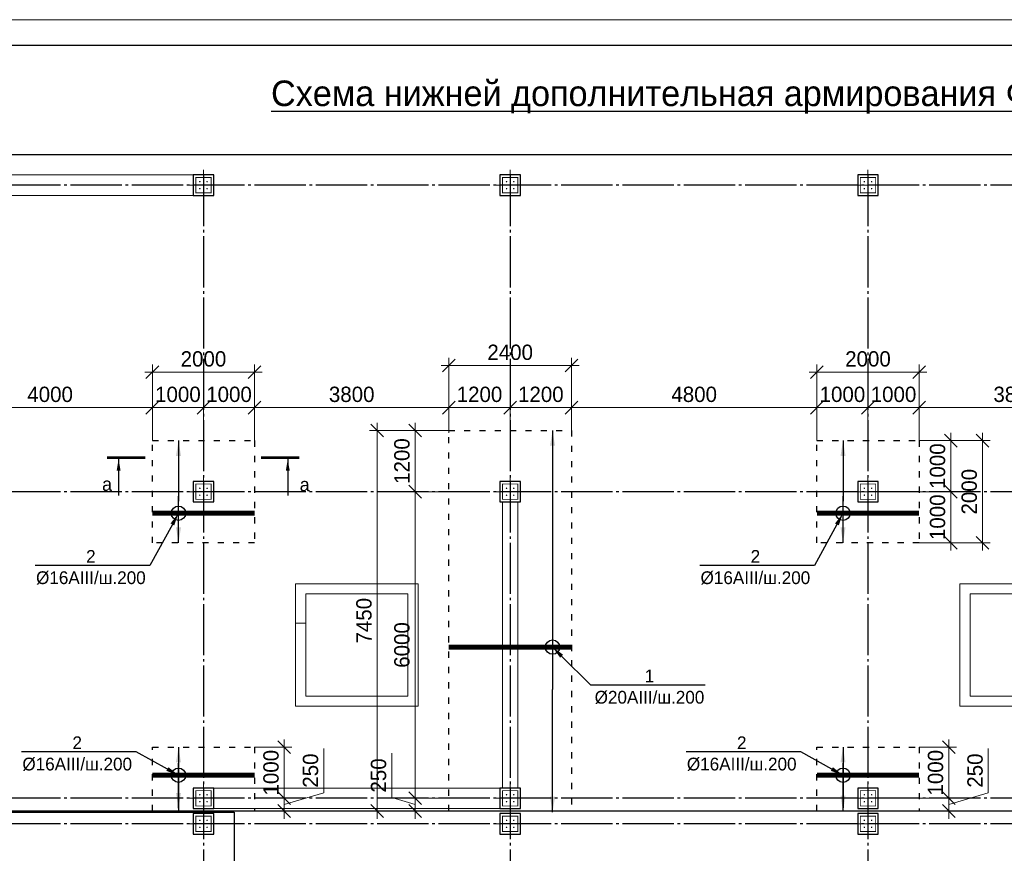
# Model space of a CAD drawing. Header units: millimetres. Extents: x -33345 to 4712671, y -3392 to 121473.
# Tile 62 of 256: x 464547 to 483809, y 70184 to 86501. Entities that reach past the tile are written whole.
import ezdxf
from ezdxf import colors
from ezdxf.entities.mleader import LeaderData, LeaderLine
from ezdxf.math import Vec2, Vec3

# ---------------------------------------------------------------- set-up
doc = ezdxf.new("R2010")
doc.units = ezdxf.units.MM
for name, pattern in [('ACAD_ISO03W100', [30, 12, -18]), ('CENTER2', [28.575, 19.05, -3.175, 3.175, -3.175]), ('ГОСТ 2.303 5', [24, 20, -1.5, 1, -1.5])]:
    doc.linetypes.add(name, pattern=pattern)
for name, color, linetype in [('00-Axes', 1, 'CENTER2'), ('_линия', 7, 'Continuous'), ('A _razmer rtt', 164, 'Continuous')]:
    doc.layers.add(name, color=color, linetype=linetype)
for name, color, linetype, lineweight in [('A _Devor rtt', 176, 'Continuous', 30), ('doors', 250, 'Continuous', 5), ('Lina', 7, 'Continuous', 20)]:
    doc.layers.add(name, color=color, linetype=linetype, lineweight=lineweight)
doc.styles.add('GOST-2.304_Type-B_italic', font='GOST Common Italic.ttf')
doc.styles.add('RUS text aehalf', font='aehalf.shx', dxfattribs={"width": 0.7, "oblique": 15})
doc.styles.add('X-U-RW-01$0$StyleROMANS', font='GOTHIC.TTF')
doc.dimstyles.new('A', dxfattribs={"dimtxt": 300, "dimasz": 150, "dimexe": 100, "dimexo": 100, "dimgap": 50, "dimtad": 1, "dimdec": 0, "dimzin": 9, "dimtxsty": 'GOST-2.304_Type-B_italic', "dimblk": 'ARCHTICK', "dimcen": 0, "dimdle": 100, "dimclrd": 256, "dimclre": 256, "dimclrt": 256, "dimadec": 0, "dimazin": 2, "dimtm": 1e-09, "dimtfac": 1, "dimtdec": 0, "dimtmove": 1, "dimatfit": 3, "dimfxl": 1, "dimtolj": 1, "dimlwd": -1, "dimlwe": -1, "dimarcsym": 1})
doc.dimstyles.new('RUS м100', dxfattribs={"dimscale": 0, "dimtxt": 250, "dimasz": 100, "dimexe": 100, "dimexo": 0, "dimgap": 70, "dimtad": 1, "dimdec": 0, "dimdsep": 46, "dimtxsty": 'RUS text aehalf', "dimblk": 'OBLIQUE', "dimcen": 0.09, "dimdle": 100, "dimclrd": 256, "dimclre": 256, "dimclrt": 256, "dimadec": 1, "dimazin": 2, "dimtfac": 1, "dimtdec": 0, "dimtofl": 0, "dimtmove": 0, "dimatfit": 3, "dimldrblk": 'OBLIQUE', "dimfxl": 300, "dimtolj": 1, "dimtzin": 0, "dimlwd": -1, "dimlwe": -1, "dimarcsym": 0})

# ---------------------------------------------------------------- blocks, each defined once
blk = doc.blocks.new('awe4tD')
at = {"layer": 'Lina', "ltscale": 10}
blk.add_lwpolyline([(-44239015, 22734378), (-44314815, 22734378), (-44314815, 22776378), (-44239015, 22776378)], close=True, dxfattribs=at)
at = {"layer": 'Lina', "lineweight": 30, "ltscale": 10}
blk.add_lwpolyline([(-44239515, 22734878), (-44312815, 22734878), (-44312815, 22775878), (-44239515, 22775878)], close=True, dxfattribs=at)
blk = doc.blocks.new('gfffggfsre')
at = {"layer": '00-Axes', "color": 251, "linetype": 'ГОСТ 2.303 5', "ltscale": 50, "true_color": 0x636466}
for points in [[(727, 16269.4), (727, -5825.8)], [(6727, 16269.4), (6727, -5825.8)], [(13727, 16269.4), (13727, -5825.8)], [(13727, 16269.4), (13727, -5825.8)], [(42327, 16069.4), (-21034.5, 16069.4)], [(42327, 10069.4), (-21034.5, 10069.4)], [(42327, 4069.4), (-21034.5, 4069.4)], [(42327, 3569.4), (-20533.9, 3569.4), (-20643.6, 3457.5), (-21034.5, 3457.5)]]:
    blk.add_lwpolyline(points, dxfattribs=at)
blk = doc.blocks.new('column')
at = {"lineweight": 0}
for points in [[(-68, 56, -1), (-68, 86, -1)], [(68, 56, 1), (68, 86, 1)], [(-68, -56, 1), (-68, -86, 1)], [(68, -56, -1), (68, -86, -1)]]:
    blk.add_hatch(color=0, dxfattribs=at).paths.add_polyline_path(points)
at = {"color": 0, "lineweight": 0}
for p, q in [((0, 300), (0, -300)), ((300, 0), (-300, 0))]:
    blk.add_line(p, q, dxfattribs=at)
at = {"lineweight": 30}
blk.add_lwpolyline([(-200, 200), (200, 200), (200, -200), (-200, -200)], close=True, dxfattribs=at)
at = {"color": 0, "lineweight": 0, "const_width": 15}
blk.add_lwpolyline([(150, -150), (150, 150), (-150, 150), (-150, -150)], close=True, dxfattribs=at)
blk = doc.blocks.new('_ArchTick')
at = {"color": 0, "linetype": 'ByBlock', "const_width": 0.15}
blk.add_lwpolyline([(-0.5, -0.5), (0.5, 0.5)], dxfattribs=at)
blk = doc.blocks.new('_Oblique')
at = {"color": 0, "linetype": 'ByBlock', "lineweight": -2}
blk.add_line((-0.5, -0.5), (0.5, 0.5), dxfattribs=at)
blk = doc.blocks.new('*D3158')
at = {"layer": 'Defpoints', "color": 0, "ltscale": 100, "transparency": 16777216}
for p in [(467142, 78908), (463142, 78262), (467142, 78262)]:
    blk.add_point(p, dxfattribs=at)
at = {"layer": 'doors', "ltscale": 100, "transparency": 16777216}
for p, q in [((463142, 78262), (463142, 79058)), ((467142, 78262), (467142, 79058)), ((462992, 78908), (467292, 78908))]:
    blk.add_line(p, q, dxfattribs=at)
at = {"layer": 'doors', "ltscale": 100, "transparency": 16777216, "xscale": 250, "yscale": 250, "zscale": 250, "rotation": 180}
blk.add_blockref('_Oblique', (463142, 78908), dxfattribs=at)
at = {"layer": 'doors', "ltscale": 100, "transparency": 16777216, "xscale": 250, "yscale": 250, "zscale": 250}
blk.add_blockref('_Oblique', (467142, 78908), dxfattribs=at)
at = {"layer": 'doors', "lineweight": 13, "ltscale": 100, "transparency": 16777216, "insert": (465142, 79166), "char_height": 300, "attachment_point": 5, "style": 'X-U-RW-01$0$StyleROMANS'}
blk.add_mtext('\\A1;4000', dxfattribs=at)
blk = doc.blocks.new('*D3159')
at = {"layer": 'Defpoints', "color": 0, "ltscale": 100, "transparency": 16777216}
for p in [(468142, 78908), (467142, 78262), (468142, 78262)]:
    blk.add_point(p, dxfattribs=at)
at = {"layer": 'doors', "ltscale": 100, "transparency": 16777216}
for p, q in [((467142, 78262), (467142, 79058)), ((468142, 78262), (468142, 79058)), ((466992, 78908), (468292, 78908))]:
    blk.add_line(p, q, dxfattribs=at)
at = {"layer": 'doors', "ltscale": 100, "transparency": 16777216, "xscale": 250, "yscale": 250, "zscale": 250, "rotation": 180}
blk.add_blockref('_Oblique', (467142, 78908), dxfattribs=at)
at = {"layer": 'doors', "ltscale": 100, "transparency": 16777216, "xscale": 250, "yscale": 250, "zscale": 250}
blk.add_blockref('_Oblique', (468142, 78908), dxfattribs=at)
at = {"layer": 'doors', "lineweight": 13, "ltscale": 100, "transparency": 16777216, "insert": (467642, 79166), "char_height": 300, "attachment_point": 5, "style": 'X-U-RW-01$0$StyleROMANS'}
blk.add_mtext('\\A1;1000', dxfattribs=at)
blk = doc.blocks.new('*D3160')
at = {"layer": 'Defpoints', "color": 0, "ltscale": 100, "transparency": 16777216}
for p in [(469142, 78908), (468142, 78262), (469142, 78262)]:
    blk.add_point(p, dxfattribs=at)
at = {"layer": 'doors', "ltscale": 100, "transparency": 16777216}
for p, q in [((468142, 78262), (468142, 79058)), ((469142, 78262), (469142, 79058)), ((467992, 78908), (469292, 78908))]:
    blk.add_line(p, q, dxfattribs=at)
at = {"layer": 'doors', "ltscale": 100, "transparency": 16777216, "xscale": 250, "yscale": 250, "zscale": 250, "rotation": 180}
blk.add_blockref('_Oblique', (468142, 78908), dxfattribs=at)
at = {"layer": 'doors', "ltscale": 100, "transparency": 16777216, "xscale": 250, "yscale": 250, "zscale": 250}
blk.add_blockref('_Oblique', (469142, 78908), dxfattribs=at)
at = {"layer": 'doors', "lineweight": 13, "ltscale": 100, "transparency": 16777216, "insert": (468642, 79166), "char_height": 300, "attachment_point": 5, "style": 'X-U-RW-01$0$StyleROMANS'}
blk.add_mtext('\\A1;1000', dxfattribs=at)
blk = doc.blocks.new('*D3161')
at = {"layer": 'Defpoints', "color": 0, "ltscale": 100, "transparency": 16777216}
for p in [(472942, 78908), (472942, 78417), (469142, 78262)]:
    blk.add_point(p, dxfattribs=at)
at = {"layer": 'doors', "ltscale": 100, "transparency": 16777216}
for p, q in [((469142, 78262), (469142, 79058)), ((472942, 78417), (472942, 79058)), ((468992, 78908), (473092, 78908))]:
    blk.add_line(p, q, dxfattribs=at)
at = {"layer": 'doors', "ltscale": 100, "transparency": 16777216, "xscale": 250, "yscale": 250, "zscale": 250, "rotation": 180}
blk.add_blockref('_Oblique', (469142, 78908), dxfattribs=at)
at = {"layer": 'doors', "ltscale": 100, "transparency": 16777216, "xscale": 250, "yscale": 250, "zscale": 250}
blk.add_blockref('_Oblique', (472942, 78908), dxfattribs=at)
at = {"layer": 'doors', "lineweight": 13, "ltscale": 100, "transparency": 16777216, "insert": (471042, 79166), "char_height": 300, "attachment_point": 5, "style": 'X-U-RW-01$0$StyleROMANS'}
blk.add_mtext('\\A1;3800', dxfattribs=at)
blk = doc.blocks.new('*D3162')
at = {"layer": 'Defpoints', "color": 0, "ltscale": 100, "transparency": 16777216}
for p in [(474142, 78908), (472942, 78417), (474142, 78417)]:
    blk.add_point(p, dxfattribs=at)
at = {"layer": 'doors', "ltscale": 100, "transparency": 16777216}
for p, q in [((472942, 78417), (472942, 79058)), ((474142, 78417), (474142, 79058)), ((472792, 78908), (474292, 78908))]:
    blk.add_line(p, q, dxfattribs=at)
at = {"layer": 'doors', "ltscale": 100, "transparency": 16777216, "xscale": 250, "yscale": 250, "zscale": 250, "rotation": 180}
blk.add_blockref('_Oblique', (472942, 78908), dxfattribs=at)
at = {"layer": 'doors', "ltscale": 100, "transparency": 16777216, "xscale": 250, "yscale": 250, "zscale": 250}
blk.add_blockref('_Oblique', (474142, 78908), dxfattribs=at)
at = {"layer": 'doors', "lineweight": 13, "ltscale": 100, "transparency": 16777216, "insert": (473542, 79166), "char_height": 300, "attachment_point": 5, "style": 'X-U-RW-01$0$StyleROMANS'}
blk.add_mtext('\\A1;1200', dxfattribs=at)
blk = doc.blocks.new('*D3163')
at = {"layer": 'Defpoints', "color": 0, "ltscale": 100, "transparency": 16777216}
for p in [(475342, 78908), (474142, 78417), (475342, 78462)]:
    blk.add_point(p, dxfattribs=at)
at = {"layer": 'doors', "ltscale": 100, "transparency": 16777216}
for p, q in [((474142, 78417), (474142, 79058)), ((475342, 78462), (475342, 79058)), ((473992, 78908), (475492, 78908))]:
    blk.add_line(p, q, dxfattribs=at)
at = {"layer": 'doors', "ltscale": 100, "transparency": 16777216, "xscale": 250, "yscale": 250, "zscale": 250, "rotation": 180}
blk.add_blockref('_Oblique', (474142, 78908), dxfattribs=at)
at = {"layer": 'doors', "ltscale": 100, "transparency": 16777216, "xscale": 250, "yscale": 250, "zscale": 250}
blk.add_blockref('_Oblique', (475342, 78908), dxfattribs=at)
at = {"layer": 'doors', "lineweight": 13, "ltscale": 100, "transparency": 16777216, "insert": (474742, 79166), "char_height": 300, "attachment_point": 5, "style": 'X-U-RW-01$0$StyleROMANS'}
blk.add_mtext('\\A1;1200', dxfattribs=at)
blk = doc.blocks.new('*D3164')
at = {"layer": 'Defpoints', "color": 0, "ltscale": 100, "transparency": 16777216}
for p in [(480142, 78908), (475342, 78462), (480142, 78262)]:
    blk.add_point(p, dxfattribs=at)
at = {"layer": 'doors', "ltscale": 100, "transparency": 16777216}
for p, q in [((475342, 78462), (475342, 79058)), ((480142, 78262), (480142, 79058)), ((475192, 78908), (480292, 78908))]:
    blk.add_line(p, q, dxfattribs=at)
at = {"layer": 'doors', "ltscale": 100, "transparency": 16777216, "xscale": 250, "yscale": 250, "zscale": 250, "rotation": 180}
blk.add_blockref('_Oblique', (475342, 78908), dxfattribs=at)
at = {"layer": 'doors', "ltscale": 100, "transparency": 16777216, "xscale": 250, "yscale": 250, "zscale": 250}
blk.add_blockref('_Oblique', (480142, 78908), dxfattribs=at)
at = {"layer": 'doors', "lineweight": 13, "ltscale": 100, "transparency": 16777216, "insert": (477742, 79166), "char_height": 300, "attachment_point": 5, "style": 'X-U-RW-01$0$StyleROMANS'}
blk.add_mtext('\\A1;4800', dxfattribs=at)
blk = doc.blocks.new('*D3165')
at = {"layer": 'Defpoints', "color": 0, "ltscale": 100, "transparency": 16777216}
for p in [(481142, 78908), (480142, 78262), (481142, 78262)]:
    blk.add_point(p, dxfattribs=at)
at = {"layer": 'doors', "ltscale": 100, "transparency": 16777216}
for p, q in [((480142, 78262), (480142, 79058)), ((481142, 78262), (481142, 79058)), ((479992, 78908), (481292, 78908))]:
    blk.add_line(p, q, dxfattribs=at)
at = {"layer": 'doors', "ltscale": 100, "transparency": 16777216, "xscale": 250, "yscale": 250, "zscale": 250, "rotation": 180}
blk.add_blockref('_Oblique', (480142, 78908), dxfattribs=at)
at = {"layer": 'doors', "ltscale": 100, "transparency": 16777216, "xscale": 250, "yscale": 250, "zscale": 250}
blk.add_blockref('_Oblique', (481142, 78908), dxfattribs=at)
at = {"layer": 'doors', "lineweight": 13, "ltscale": 100, "transparency": 16777216, "insert": (480642, 79166), "char_height": 300, "attachment_point": 5, "style": 'X-U-RW-01$0$StyleROMANS'}
blk.add_mtext('\\A1;1000', dxfattribs=at)
blk = doc.blocks.new('*D3166')
at = {"layer": 'Defpoints', "color": 0, "ltscale": 100, "transparency": 16777216}
for p in [(482142, 78908), (481142, 78262), (482142, 78262)]:
    blk.add_point(p, dxfattribs=at)
at = {"layer": 'doors', "ltscale": 100, "transparency": 16777216}
for p, q in [((481142, 78262), (481142, 79058)), ((482142, 78262), (482142, 79058)), ((480992, 78908), (482292, 78908))]:
    blk.add_line(p, q, dxfattribs=at)
at = {"layer": 'doors', "ltscale": 100, "transparency": 16777216, "xscale": 250, "yscale": 250, "zscale": 250, "rotation": 180}
blk.add_blockref('_Oblique', (481142, 78908), dxfattribs=at)
at = {"layer": 'doors', "ltscale": 100, "transparency": 16777216, "xscale": 250, "yscale": 250, "zscale": 250}
blk.add_blockref('_Oblique', (482142, 78908), dxfattribs=at)
at = {"layer": 'doors', "lineweight": 13, "ltscale": 100, "transparency": 16777216, "insert": (481642, 79166), "char_height": 300, "attachment_point": 5, "style": 'X-U-RW-01$0$StyleROMANS'}
blk.add_mtext('\\A1;1000', dxfattribs=at)
blk = doc.blocks.new('*D3167')
at = {"layer": 'Defpoints', "color": 0, "ltscale": 100, "transparency": 16777216}
for p in [(485942, 78908), (485942, 78417), (482142, 78262)]:
    blk.add_point(p, dxfattribs=at)
at = {"layer": 'doors', "ltscale": 100, "transparency": 16777216}
for p, q in [((482142, 78262), (482142, 79058)), ((485942, 78417), (485942, 79058)), ((481992, 78908), (486092, 78908))]:
    blk.add_line(p, q, dxfattribs=at)
at = {"layer": 'doors', "ltscale": 100, "transparency": 16777216, "xscale": 250, "yscale": 250, "zscale": 250, "rotation": 180}
blk.add_blockref('_Oblique', (482142, 78908), dxfattribs=at)
at = {"layer": 'doors', "ltscale": 100, "transparency": 16777216, "xscale": 250, "yscale": 250, "zscale": 250}
blk.add_blockref('_Oblique', (485942, 78908), dxfattribs=at)
at = {"layer": 'doors', "lineweight": 13, "ltscale": 100, "transparency": 16777216, "insert": (484042, 79166), "char_height": 300, "attachment_point": 5, "style": 'X-U-RW-01$0$StyleROMANS'}
blk.add_mtext('\\A1;3800', dxfattribs=at)
blk = doc.blocks.new('*D1905')
at = {"layer": 'Defpoints', "color": 0, "ltscale": 100, "transparency": 16777216}
for p in [(469142, 72262), (469142, 71262), (469722, 71262)]:
    blk.add_point(p, dxfattribs=at)
at = {"layer": 'doors', "ltscale": 100, "transparency": 16777216}
for p, q in [((469142, 72262), (469872, 72262)), ((469722, 72412), (469722, 71112)), ((469142, 71262), (469872, 71262))]:
    blk.add_line(p, q, dxfattribs=at)
at = {"layer": 'doors', "ltscale": 100, "transparency": 16777216, "xscale": 250, "yscale": 250, "zscale": 250}
for p, rotation in [((469722, 72262), 90), ((469722, 71262), 270)]:
    blk.add_blockref('_Oblique', p, dxfattribs=dict(at, rotation=rotation))
at = {"layer": 'doors', "lineweight": 13, "ltscale": 100, "transparency": 16777216, "insert": (469465, 71762), "char_height": 300, "attachment_point": 5, "rotation": 90, "style": 'X-U-RW-01$0$StyleROMANS'}
blk.add_mtext('\\A1;1000', dxfattribs=at)
blk = doc.blocks.new('*D1906')
at = {"layer": 'Defpoints', "color": 0, "ltscale": 100, "transparency": 16777216}
for p in [(469142, 71262), (469142, 71012), (469722, 71012)]:
    blk.add_point(p, dxfattribs=at)
at = {"layer": 'doors', "ltscale": 100, "transparency": 16777216}
for p, q in [((470495, 71369), (470495, 72237)), ((469722, 71412), (469722, 70862)), ((469722, 71137), (470495, 71369)), ((469142, 71262), (469872, 71262)), ((469142, 71012), (469872, 71012))]:
    blk.add_line(p, q, dxfattribs=at)
at = {"layer": 'doors', "ltscale": 100, "transparency": 16777216, "xscale": 250, "yscale": 250, "zscale": 250}
for p, rotation in [((469722, 71262), 90), ((469722, 71012), 270)]:
    blk.add_blockref('_Oblique', p, dxfattribs=dict(at, rotation=rotation))
at = {"layer": 'doors', "lineweight": 13, "ltscale": 100, "transparency": 16777216, "insert": (470238, 71803), "char_height": 300, "attachment_point": 5, "rotation": 90, "style": 'X-U-RW-01$0$StyleROMANS'}
blk.add_mtext('\\A1;250', dxfattribs=at)
blk = doc.blocks.new('*D1907')
at = {"layer": 'Defpoints', "color": 0, "ltscale": 100, "transparency": 16777216}
for p in [(482142, 72262), (482142, 71262), (482722, 71262)]:
    blk.add_point(p, dxfattribs=at)
at = {"layer": 'doors', "ltscale": 100, "transparency": 16777216}
for p, q in [((482142, 72262), (482872, 72262)), ((482722, 72412), (482722, 71112)), ((482142, 71262), (482872, 71262))]:
    blk.add_line(p, q, dxfattribs=at)
at = {"layer": 'doors', "ltscale": 100, "transparency": 16777216, "xscale": 250, "yscale": 250, "zscale": 250}
for p, rotation in [((482722, 72262), 90), ((482722, 71262), 270)]:
    blk.add_blockref('_Oblique', p, dxfattribs=dict(at, rotation=rotation))
at = {"layer": 'doors', "lineweight": 13, "ltscale": 100, "transparency": 16777216, "insert": (482465, 71762), "char_height": 300, "attachment_point": 5, "rotation": 90, "style": 'X-U-RW-01$0$StyleROMANS'}
blk.add_mtext('\\A1;1000', dxfattribs=at)
blk = doc.blocks.new('*D1908')
at = {"layer": 'Defpoints', "color": 0, "ltscale": 100, "transparency": 16777216}
for p in [(482142, 71262), (482142, 71012), (482722, 71012)]:
    blk.add_point(p, dxfattribs=at)
at = {"layer": 'doors', "ltscale": 100, "transparency": 16777216}
for p, q in [((483495, 71369), (483495, 72237)), ((482722, 71412), (482722, 70862)), ((482722, 71137), (483495, 71369)), ((482142, 71262), (482872, 71262)), ((482142, 71012), (482872, 71012))]:
    blk.add_line(p, q, dxfattribs=at)
at = {"layer": 'doors', "ltscale": 100, "transparency": 16777216, "xscale": 250, "yscale": 250, "zscale": 250}
for p, rotation in [((482722, 71262), 90), ((482722, 71012), 270)]:
    blk.add_blockref('_Oblique', p, dxfattribs=dict(at, rotation=rotation))
at = {"layer": 'doors', "lineweight": 13, "ltscale": 100, "transparency": 16777216, "insert": (483238, 71803), "char_height": 300, "attachment_point": 5, "rotation": 90, "style": 'X-U-RW-01$0$StyleROMANS'}
blk.add_mtext('\\A1;250', dxfattribs=at)
blk = doc.blocks.new('*D1913')
at = {"layer": 'Defpoints', "color": 0, "ltscale": 100, "transparency": 16777216}
for p in [(482142, 78262), (482142, 77262), (482761, 77262)]:
    blk.add_point(p, dxfattribs=at)
at = {"layer": 'doors', "ltscale": 100, "transparency": 16777216}
for p, q in [((482761, 78412), (482761, 77112)), ((482142, 78262), (482911, 78262)), ((482142, 77262), (482911, 77262))]:
    blk.add_line(p, q, dxfattribs=at)
at = {"layer": 'doors', "ltscale": 100, "transparency": 16777216, "xscale": 250, "yscale": 250, "zscale": 250}
for p, rotation in [((482761, 78262), 90), ((482761, 77262), 270)]:
    blk.add_blockref('_Oblique', p, dxfattribs=dict(at, rotation=rotation))
at = {"layer": 'doors', "lineweight": 13, "ltscale": 100, "transparency": 16777216, "insert": (482504, 77762), "char_height": 300, "attachment_point": 5, "rotation": 90, "style": 'X-U-RW-01$0$StyleROMANS'}
blk.add_mtext('\\A1;1000', dxfattribs=at)
blk = doc.blocks.new('*D1914')
at = {"layer": 'Defpoints', "color": 0, "ltscale": 100, "transparency": 16777216}
for p in [(482142, 77262), (482142, 76262), (482761, 76262)]:
    blk.add_point(p, dxfattribs=at)
at = {"layer": 'doors', "ltscale": 100, "transparency": 16777216}
for p, q in [((482142, 77262), (482911, 77262)), ((482761, 77412), (482761, 76112)), ((482142, 76262), (482911, 76262))]:
    blk.add_line(p, q, dxfattribs=at)
at = {"layer": 'doors', "ltscale": 100, "transparency": 16777216, "xscale": 250, "yscale": 250, "zscale": 250}
for p, rotation in [((482761, 77262), 90), ((482761, 76262), 270)]:
    blk.add_blockref('_Oblique', p, dxfattribs=dict(at, rotation=rotation))
at = {"layer": 'doors', "lineweight": 13, "ltscale": 100, "transparency": 16777216, "insert": (482504, 76762), "char_height": 300, "attachment_point": 5, "rotation": 90, "style": 'X-U-RW-01$0$StyleROMANS'}
blk.add_mtext('\\A1;1000', dxfattribs=at)
blk = doc.blocks.new('*D1915')
at = {"layer": 'Defpoints', "color": 0, "ltscale": 100, "transparency": 16777216}
for p in [(482142, 78262), (482142, 76262), (483382, 76262)]:
    blk.add_point(p, dxfattribs=at)
at = {"layer": 'doors', "ltscale": 100, "transparency": 16777216}
for p, q in [((483382, 78412), (483382, 76112)), ((482142, 78262), (483532, 78262)), ((482142, 76262), (483532, 76262))]:
    blk.add_line(p, q, dxfattribs=at)
at = {"layer": 'doors', "ltscale": 100, "transparency": 16777216, "xscale": 250, "yscale": 250, "zscale": 250}
for p, rotation in [((483382, 78262), 90), ((483382, 76262), 270)]:
    blk.add_blockref('_Oblique', p, dxfattribs=dict(at, rotation=rotation))
at = {"layer": 'doors', "lineweight": 13, "ltscale": 100, "transparency": 16777216, "insert": (483124, 77262), "char_height": 300, "attachment_point": 5, "rotation": 90, "style": 'X-U-RW-01$0$StyleROMANS'}
blk.add_mtext('\\A1;2000', dxfattribs=at)
blk = doc.blocks.new('*D1923')
at = {"layer": 'Defpoints', "color": 0, "ltscale": 100, "transparency": 16777216}
for p in [(472942, 78462), (472283, 77262), (472942, 77262)]:
    blk.add_point(p, dxfattribs=at)
at = {"layer": 'doors', "ltscale": 100, "transparency": 16777216}
for p, q in [((472283, 78612), (472283, 77112)), ((472942, 78462), (472133, 78462)), ((472942, 77262), (472133, 77262))]:
    blk.add_line(p, q, dxfattribs=at)
at = {"layer": 'doors', "ltscale": 100, "transparency": 16777216, "xscale": 250, "yscale": 250, "zscale": 250}
for p, rotation in [((472283, 78462), 90), ((472283, 77262), 270)]:
    blk.add_blockref('_Oblique', p, dxfattribs=dict(at, rotation=rotation))
at = {"layer": 'doors', "lineweight": 13, "ltscale": 100, "transparency": 16777216, "insert": (472026, 77862), "char_height": 300, "attachment_point": 5, "rotation": 90, "style": 'X-U-RW-01$0$StyleROMANS'}
blk.add_mtext('\\A1;1200', dxfattribs=at)
blk = doc.blocks.new('*D1924')
at = {"layer": 'Defpoints', "color": 0, "ltscale": 100, "transparency": 16777216}
for p in [(472942, 77262), (472283, 71262), (472942, 71262)]:
    blk.add_point(p, dxfattribs=at)
at = {"layer": 'doors', "ltscale": 100, "transparency": 16777216}
for p, q in [((472942, 77262), (472133, 77262)), ((472283, 77412), (472283, 71112)), ((472942, 71262), (472133, 71262))]:
    blk.add_line(p, q, dxfattribs=at)
at = {"layer": 'doors', "ltscale": 100, "transparency": 16777216, "xscale": 250, "yscale": 250, "zscale": 250}
for p, rotation in [((472283, 77262), 90), ((472283, 71262), 270)]:
    blk.add_blockref('_Oblique', p, dxfattribs=dict(at, rotation=rotation))
at = {"layer": 'doors', "lineweight": 13, "ltscale": 100, "transparency": 16777216, "insert": (472026, 74262), "char_height": 300, "attachment_point": 5, "rotation": 90, "style": 'X-U-RW-01$0$StyleROMANS'}
blk.add_mtext('\\A1;6000', dxfattribs=at)
blk = doc.blocks.new('*D1925')
at = {"layer": 'Defpoints', "color": 0, "ltscale": 100, "transparency": 16777216}
for p in [(472942, 71262), (472283, 71012), (472942, 71012)]:
    blk.add_point(p, dxfattribs=at)
at = {"layer": 'doors', "ltscale": 100, "transparency": 16777216}
for p, q in [((471826, 71274), (471826, 72143)), ((472283, 71137), (471826, 71274)), ((472283, 71412), (472283, 70862)), ((472942, 71262), (472133, 71262)), ((472942, 71012), (472133, 71012))]:
    blk.add_line(p, q, dxfattribs=at)
at = {"layer": 'doors', "ltscale": 100, "transparency": 16777216, "xscale": 250, "yscale": 250, "zscale": 250}
for p, rotation in [((472283, 71262), 90), ((472283, 71012), 270)]:
    blk.add_blockref('_Oblique', p, dxfattribs=dict(at, rotation=rotation))
at = {"layer": 'doors', "lineweight": 13, "ltscale": 100, "transparency": 16777216, "insert": (471568, 71708), "char_height": 300, "attachment_point": 5, "rotation": 90, "style": 'X-U-RW-01$0$StyleROMANS'}
blk.add_mtext('\\A1;250', dxfattribs=at)
blk = doc.blocks.new('*D1926')
at = {"layer": 'Defpoints', "color": 0, "ltscale": 100, "transparency": 16777216}
for p in [(472942, 78462), (471541, 71012), (472942, 71012)]:
    blk.add_point(p, dxfattribs=at)
at = {"layer": 'doors', "ltscale": 100, "transparency": 16777216}
for p, q in [((471541, 78612), (471541, 70862)), ((472942, 78462), (471391, 78462)), ((472942, 71012), (471391, 71012))]:
    blk.add_line(p, q, dxfattribs=at)
at = {"layer": 'doors', "ltscale": 100, "transparency": 16777216, "xscale": 250, "yscale": 250, "zscale": 250}
for p, rotation in [((471541, 78462), 90), ((471541, 71012), 270)]:
    blk.add_blockref('_Oblique', p, dxfattribs=dict(at, rotation=rotation))
at = {"layer": 'doors', "lineweight": 13, "ltscale": 100, "transparency": 16777216, "insert": (471283, 74737), "char_height": 300, "attachment_point": 5, "rotation": 90, "style": 'X-U-RW-01$0$StyleROMANS'}
blk.add_mtext('\\A1;7450', dxfattribs=at)
blk = doc.blocks.new('*D1937')
at = {"layer": 'Defpoints', "color": 0, "ltscale": 100, "transparency": 16777216}
for p in [(475342, 79732), (472942, 78462), (475342, 78462)]:
    blk.add_point(p, dxfattribs=at)
at = {"layer": 'doors', "ltscale": 100, "transparency": 16777216}
for p, q in [((472942, 78462), (472942, 79882)), ((475342, 78462), (475342, 79882)), ((472792, 79732), (475492, 79732))]:
    blk.add_line(p, q, dxfattribs=at)
at = {"layer": 'doors', "ltscale": 100, "transparency": 16777216, "xscale": 250, "yscale": 250, "zscale": 250, "rotation": 180}
blk.add_blockref('_Oblique', (472942, 79732), dxfattribs=at)
at = {"layer": 'doors', "ltscale": 100, "transparency": 16777216, "xscale": 250, "yscale": 250, "zscale": 250}
blk.add_blockref('_Oblique', (475342, 79732), dxfattribs=at)
at = {"layer": 'doors', "lineweight": 13, "ltscale": 100, "transparency": 16777216, "insert": (474142, 79989), "char_height": 300, "attachment_point": 5, "style": 'X-U-RW-01$0$StyleROMANS'}
blk.add_mtext('\\A1;2400', dxfattribs=at)
blk = doc.blocks.new('*D1940')
at = {"layer": 'Defpoints', "color": 0, "ltscale": 100, "transparency": 16777216}
for p in [(469142, 79603), (467142, 78262), (469142, 78262)]:
    blk.add_point(p, dxfattribs=at)
at = {"layer": 'doors', "ltscale": 100, "transparency": 16777216}
for p, q in [((467142, 78262), (467142, 79753)), ((469142, 78262), (469142, 79753)), ((466992, 79603), (469292, 79603))]:
    blk.add_line(p, q, dxfattribs=at)
at = {"layer": 'doors', "ltscale": 100, "transparency": 16777216, "xscale": 250, "yscale": 250, "zscale": 250, "rotation": 180}
blk.add_blockref('_Oblique', (467142, 79603), dxfattribs=at)
at = {"layer": 'doors', "ltscale": 100, "transparency": 16777216, "xscale": 250, "yscale": 250, "zscale": 250}
blk.add_blockref('_Oblique', (469142, 79603), dxfattribs=at)
at = {"layer": 'doors', "lineweight": 13, "ltscale": 100, "transparency": 16777216, "insert": (468142, 79860), "char_height": 300, "attachment_point": 5, "style": 'X-U-RW-01$0$StyleROMANS'}
blk.add_mtext('\\A1;2000', dxfattribs=at)
blk = doc.blocks.new('*D1941')
at = {"layer": 'Defpoints', "color": 0, "ltscale": 100, "transparency": 16777216}
for p in [(482142, 79603), (480142, 78262), (482142, 78262)]:
    blk.add_point(p, dxfattribs=at)
at = {"layer": 'doors', "ltscale": 100, "transparency": 16777216}
for p, q in [((480142, 78262), (480142, 79753)), ((482142, 78262), (482142, 79753)), ((479992, 79603), (482292, 79603))]:
    blk.add_line(p, q, dxfattribs=at)
at = {"layer": 'doors', "ltscale": 100, "transparency": 16777216, "xscale": 250, "yscale": 250, "zscale": 250, "rotation": 180}
blk.add_blockref('_Oblique', (480142, 79603), dxfattribs=at)
at = {"layer": 'doors', "ltscale": 100, "transparency": 16777216, "xscale": 250, "yscale": 250, "zscale": 250}
blk.add_blockref('_Oblique', (482142, 79603), dxfattribs=at)
at = {"layer": 'doors', "lineweight": 13, "ltscale": 100, "transparency": 16777216, "insert": (481142, 79860), "char_height": 300, "attachment_point": 5, "style": 'X-U-RW-01$0$StyleROMANS'}
blk.add_mtext('\\A1;2000', dxfattribs=at)

msp = doc.modelspace()

# ---------------------------------------------------------------- linework, layer by layer
at = {"color": 0, "linetype": 'Continuous', "lineweight": 25, "ltscale": 3}
for p, q in [((466482.123, 77900.204), (466482.123, 77187.704)), ((469791.17, 77900.204), (469791.17, 77187.704))]:
    msp.add_line(p, q, dxfattribs=at)
at = {"color": 5, "lineweight": 30, "ltscale": 10}
for points in [[(449542.185, 71011.959), (449542.185, 83861.959), (510142.185, 83861.959), (510142.185, 71011.959)], [(449542.185, 70991.959), (468742.185, 70991.959), (468742.185, 68061.959), (468742.185, 68061.959), (468742.185, 64661.959), (449542.185, 64661.959)]]:
    msp.add_lwpolyline(points, close=True, dxfattribs=at)
at = {"color": 5, "linetype": 'ACAD_ISO03W100', "lineweight": 30, "ltscale": 10}
for points in [[(472942.185, 78461.959), (475342.185, 78461.959), (475342.185, 71011.959), (472942.185, 71011.959)], [(469142.185, 76261.959), (467142.185, 76261.959), (467142.185, 78261.959), (469142.185, 78261.959)], [(482142.185, 76261.959), (480142.185, 76261.959), (480142.185, 78261.959), (482142.185, 78261.959)], [(469142.185, 71011.959), (467142.185, 71011.959), (467142.185, 72261.959), (469142.185, 72261.959)], [(482142.185, 71011.959), (480142.185, 71011.959), (480142.185, 72261.959), (482142.185, 72261.959)]]:
    msp.add_lwpolyline(points, close=True, dxfattribs=at)
at = {"color": 0, "linetype": 'Continuous', "lineweight": 25, "ltscale": 3, "const_width": 52.5}
for points in [[(466257.123, 77926.454), (467007.123, 77926.454)], [(470016.17, 77926.454), (469266.17, 77926.454)]]:
    msp.add_lwpolyline(points, dxfattribs=at)
at = {"color": 244, "true_color": 0x991b1e, "const_width": 100}
for points in [[(467142.185, 76840.772), (469142.185, 76840.772)], [(480142.185, 76840.772), (482142.185, 76840.772)], [(475342.187, 74219.659), (472942.185, 74219.659)], [(467142.185, 71712.381), (469142.185, 71712.381)], [(480142.185, 71712.381), (482142.185, 71712.381)]]:
    msp.add_lwpolyline(points, dxfattribs=at)
for centre in [(467653.691, 76840.731), (480653.691, 76840.731), (474971.368, 74219.659), (467653.691, 71712.34), (480653.691, 71712.34)]:
    msp.add_circle(centre, 140)
at = {"color": 0, "linetype": 'Continuous', "lineweight": 25, "ltscale": 3}
for points in [[(466482.123, 77900.204), (466519.831, 77674.867), (466444.414, 77674.867)], [(469791.17, 77900.204), (469828.878, 77674.867), (469753.461, 77674.867)]]:
    msp.add_solid(points, dxfattribs=at)
at = {"layer": 'A _Devor rtt', "color": 192, "lineweight": 13, "ltscale": 10}
for points in [[(467942.185, 83061.959), (467942.185, 83461.959), (462342.185, 83461.959), (462342.185, 83061.959)], [(474292.185, 77061.959), (473992.185, 77061.959), (473992.185, 71461.959), (474292.185, 71461.959)], [(472142.185, 75261.959), (470142.185, 75261.959), (470142.185, 74686.959), (469942.185, 74686.959), (469942.185, 75461.959), (472342.185, 75461.959), (472342.185, 73061.959), (469942.185, 73061.959), (469942.185, 74686.959), (470142.185, 74686.959), (470142.185, 73261.959), (472142.185, 73261.959)], [(483142.185, 73261.959), (483142.185, 75261.959), (484567.185, 75261.959), (484567.185, 75461.959), (482942.185, 75461.959), (482942.185, 73061.959), (485342.185, 73061.959), (485342.185, 75461.959), (484567.185, 75461.959), (484567.185, 75261.959), (485142.185, 75261.959), (485142.185, 73261.959)]]:
    msp.add_lwpolyline(points, close=True, dxfattribs=at)
msp.add_lwpolyline([(468342.185, 71061.959), (473942.185, 71061.959), (473942.185, 71461.959), (468342.185, 71461.959), (468342.185, 71061.959)], dxfattribs=at)

# ---------------------------------------------------------------- block references
msp.add_blockref('awe4tD', (44758103.28, -22689876.566))
at = {"color": 244, "lineweight": 50, "true_color": 0x991b1e}
msp.add_blockref('gfffggfsre', (467415.221, 67192.552), dxfattribs=at)
at = {"xscale": -1, "rotation": 270}
for p in [(468142.185, 83261.959), (474142.185, 83261.959), (481142.185, 83261.959), (481142.185, 83261.959), (468142.185, 77261.959), (474142.185, 77261.959), (481142.185, 77261.959), (481142.185, 77261.959), (468142.185, 71261.959), (474142.185, 71261.959), (481142.185, 71261.959), (481142.185, 71261.959), (468142.185, 70761.959), (474142.185, 70761.959), (481142.185, 70761.959), (481142.185, 70761.959)]:
    msp.add_blockref('column', p, dxfattribs=at)

# ---------------------------------------------------------------- texts
at = {"insert": (469463.865, 85310.32), "char_height": 500, "width": 31595.15509, "attachment_point": 1, "style": 'X-U-RW-01$0$StyleROMANS'}
msp.add_mtext('{\\LСхема нижней дополнительная армирования ФП-1 \\C0;M1:100}', dxfattribs=at)
at = {"layer": '_линия', "color": 18, "lineweight": 0, "true_color": 0x260000, "char_height": 262.5, "width": 109.6435, "attachment_point": 1, "style": 'X-U-RW-01$0$StyleROMANS'}
for insert in [(466158.68, 77541.548), (470024.54, 77534.273)]:
    msp.add_mtext('a', dxfattribs=dict(at, insert=insert))
at = {"layer": 'A _razmer rtt', "insert": (440751.825, 74306.708), "char_height": 300, "width": 2125.65341, "attachment_point": 1, "style": 'X-U-RW-01$0$StyleROMANS'}
msp.add_mtext('\\pi787.25852;X-1\\P\\pi400.23201;шаг 400', dxfattribs=at)

# ---------------------------------------------------------------- dimensions: what is measured, and where the dimension line sits
at = {"layer": 'doors', "color": 0, "lineweight": 13, "ltscale": 100}
for base, p1, p2, picture, middle in [((475342.185, 79731.587), (472942.185, 78461.959), (475342.185, 78461.959), '*D1937', (474142.185, 79989.133)), ((469142.185, 79602.684), (467142.185, 78261.959), (469142.185, 78261.959), '*D1940', (468142.185, 79860.23)), ((482142.185, 79602.684), (480142.185, 78261.959), (482142.185, 78261.959), '*D1941', (481142.185, 79860.23)), ((467142.185, 78908.073), (463142.185, 78261.959), (467142.185, 78261.959), '*D3158', (465142.185, 79165.619)), ((472942.185, 78908.073), (469142.185, 78261.959), (472942.185, 78417.284), '*D3161', (471042.185, 79165.619)), ((474142.185, 78908.073), (472942.185, 78417.284), (474142.185, 78417.284), '*D3162', (473542.185, 79165.619)), ((475342.185, 78908.073), (474142.185, 78417.284), (475342.185, 78461.959), '*D3163', (474742.185, 79165.619)), ((480142.185, 78908.073), (475342.185, 78461.959), (480142.185, 78261.959), '*D3164', (477742.185, 79165.619)), ((485942.185, 78908.073), (482142.185, 78261.959), (485942.185, 78417.284), '*D3167', (484042.185, 79165.619))]:
    dim = msp.add_linear_dim(base=base, p1=p1, p2=p2, dimstyle='RUS м100', override={"dimscale": 1, "dimtxt": 300, "dimasz": 250, "dimexe": 150, "dimgap": 100, "dimtxsty": 'X-U-RW-01$0$StyleROMANS', "dimdle": 150, "dimtmove": 1}, dxfattribs=at)
    dim.commit()
    dim.dimension.update_dxf_attribs({"geometry": picture, "text_midpoint": middle})
for base, p1, p2, picture, middle in [((468142.185, 78908.073), (467142.185, 78261.959), (468142.185, 78261.959), '*D3159', (467642.185, 78908.073)), ((469142.185, 78908.073), (468142.185, 78261.959), (469142.185, 78261.959), '*D3160', (468642.185, 78908.073)), ((481142.185, 78908.073), (480142.185, 78261.959), (481142.185, 78261.959), '*D3165', (480642.185, 78908.073)), ((482142.185, 78908.073), (481142.185, 78261.959), (482142.185, 78261.959), '*D3166', (481642.185, 78908.073))]:
    dim = msp.add_linear_dim(base=base, p1=p1, p2=p2, dimstyle='RUS м100', override={"dimscale": 1, "dimtxt": 300, "dimasz": 250, "dimexe": 150, "dimgap": 100, "dimtxsty": 'X-U-RW-01$0$StyleROMANS', "dimdle": 150, "dimtmove": 1}, dxfattribs=at)
    dim.commit()
    dim.dimension.update_dxf_attribs({"geometry": picture, "text_midpoint": middle, "dimtype": 160})
for base, p1, p2, picture, middle in [((471540.818, 71011.959), (472942.185, 78461.959), (472942.185, 71011.959), '*D1926', (471283.272, 74736.959)), ((472283.221, 77261.959), (472942.185, 78461.959), (472942.185, 77261.959), '*D1923', (472025.675, 77861.959)), ((483381.947, 76261.959), (482142.185, 78261.959), (482142.185, 76261.959), '*D1915', (483124.401, 77261.959)), ((472283.221, 71261.959), (472942.185, 77261.959), (472942.185, 71261.959), '*D1924', (472025.675, 74261.959)), ((469722.494, 71011.959), (469142.185, 71261.959), (469142.185, 71011.959), '*D1906', (470237.585, 71468.751)), ((482722.494, 71011.959), (482142.185, 71261.959), (482142.185, 71011.959), '*D1908', (483237.585, 71468.751)), ((472283.221, 71011.959), (472942.185, 71261.959), (472942.185, 71011.959), '*D1925', (471568.129, 71374.223))]:
    dim = msp.add_linear_dim(base=base, p1=p1, p2=p2, angle=90, dimstyle='RUS м100', override={"dimscale": 1, "dimtxt": 300, "dimasz": 250, "dimexe": 150, "dimgap": 100, "dimtxsty": 'X-U-RW-01$0$StyleROMANS', "dimdle": 150, "dimtmove": 1}, dxfattribs=at)
    dim.commit()
    dim.dimension.update_dxf_attribs({"geometry": picture, "text_midpoint": middle})
for base, p1, p2, picture, middle in [((482761.143, 77261.959), (482142.185, 78261.959), (482142.185, 77261.959), '*D1913', (482761.143, 77761.959)), ((482761.143, 76261.959), (482142.185, 77261.959), (482142.185, 76261.959), '*D1914', (482761.143, 76761.959)), ((469722.494, 71261.959), (469142.185, 72261.959), (469142.185, 71261.959), '*D1905', (469722.494, 71761.959)), ((482722.494, 71261.959), (482142.185, 72261.959), (482142.185, 71261.959), '*D1907', (482722.494, 71761.959))]:
    dim = msp.add_linear_dim(base=base, p1=p1, p2=p2, angle=90, dimstyle='RUS м100', override={"dimscale": 1, "dimtxt": 300, "dimasz": 250, "dimexe": 150, "dimgap": 100, "dimtxsty": 'X-U-RW-01$0$StyleROMANS', "dimdle": 150, "dimtmove": 1}, dxfattribs=at)
    dim.commit()
    dim.dimension.update_dxf_attribs({"geometry": picture, "text_midpoint": middle, "dimtype": 160})

# ---------------------------------------------------------------- leaders
for points in [[(474971.36, 78460.392), (474971.366, 73391.67)], [(467653.697, 78261.959), (467653.691, 77077.285)], [(480653.697, 78261.959), (480653.691, 77077.285)], [(467653.697, 76261.959), (467653.691, 77174.944)], [(480653.697, 76261.959), (480653.691, 77174.944)], [(474971.362, 70991.959), (474971.366, 73391.67)], [(467653.697, 72261.959), (467653.691, 71011.959)], [(480653.698, 72261.959), (480653.691, 71077.285)], [(467653.698, 71064.944), (467653.691, 71951.641)], [(480653.698, 71011.959), (480653.691, 71951.641)]]:
    msp.add_leader(points, dimstyle='A', override={"dimasz": 300, "dimtad": 0})
at = {"lineweight": 25, "ltscale": 100}
ml = msp.add_multileader_mtext('Standard', dxfattribs=at)
ml.set_content('2\\P%%C16AIII/ш.200', color=256, style='X-U-RW-01$0$StyleROMANS')
ml.set_leader_properties()
ml.build(insert=Vec2(0, 0))
ml.multileader.update_dxf_attribs({"text_left_attachment_type": 6, "text_right_attachment_type": 6, "dogleg_length": 0.36, "arrow_head_size": 250})
ctx = ml.context
ctx.base_point, ctx.char_height, ctx.arrow_head_size, ctx.plane_origin = Vec3(464783.892, 75820.775), 250, 250, Vec3(470737.037, 77246.465)
ctx.left_attachment, ctx.right_attachment, ctx.text_align_type = 6, 6, 1
notes = []
notes.append((ctx, [(0, (1, 1, 0), (467095.526, 75820.775), (-1, 0), 0.36, [(0, [(467653.691, 76840.772)], 0, [])])]))
ctx.mtext.insert, ctx.mtext.defined_height, ctx.mtext.alignment, ctx.mtext.flow_direction = Vec3(465939.529, 76120.775), 460.074, 2, 5
ml = msp.add_multileader_mtext('Standard', dxfattribs=at)
ml.set_content('2\\P%%C16AIII/ш.200', color=256, style='X-U-RW-01$0$StyleROMANS')
ml.set_leader_properties()
ml.build(insert=Vec2(0, 0))
ml.multileader.update_dxf_attribs({"text_left_attachment_type": 6, "text_right_attachment_type": 6, "dogleg_length": 0.36, "arrow_head_size": 250})
ctx = ml.context
ctx.base_point, ctx.char_height, ctx.arrow_head_size, ctx.plane_origin = Vec3(477783.892, 75820.775), 250, 250, Vec3(483737.037, 77246.465)
ctx.left_attachment, ctx.right_attachment, ctx.text_align_type = 6, 6, 1
notes.append((ctx, [(0, (1, 1, 0), (480095.526, 75820.775), (-1, 0), 0.36, [(0, [(480653.691, 76840.772)], 0, [])])]))
ctx.mtext.insert, ctx.mtext.defined_height, ctx.mtext.alignment, ctx.mtext.flow_direction = Vec3(478939.529, 76120.775), 460.074, 2, 5
ml = msp.add_multileader_mtext('Standard', dxfattribs=at)
ml.set_content('1\\P%%C20AIII/ш.200', color=256, style='X-U-RW-01$0$StyleROMANS')
ml.set_leader_properties()
ml.build(insert=Vec2(0, 0))
ml.multileader.update_dxf_attribs({"text_left_attachment_type": 6, "text_right_attachment_type": 6, "dogleg_length": 0.36, "arrow_head_size": 250})
ctx = ml.context
ctx.base_point, ctx.char_height, ctx.arrow_head_size, ctx.plane_origin = Vec3(475712.214, 73480.669), 250, 250, Vec3(482937.04, 71007.28)
ctx.left_attachment, ctx.right_attachment, ctx.text_align_type = 6, 6, 1
notes.append((ctx, [(1, (1, 1, 0), (475711.854, 73480.669), (1, 0), 0.36, [(0, [(474971.368, 74219.659)], 0, [])])]))
ctx.mtext.insert, ctx.mtext.defined_height, ctx.mtext.alignment, ctx.mtext.flow_direction = Vec3(476867.85, 73780.669), 460.074, 2, 5
ml = msp.add_multileader_mtext('Standard', dxfattribs=at)
ml.set_content('2\\P%%C16AIII/ш.200', color=256, style='X-U-RW-01$0$StyleROMANS')
ml.set_leader_properties()
ml.build(insert=Vec2(0, 0))
ml.multileader.update_dxf_attribs({"text_left_attachment_type": 6, "text_right_attachment_type": 6, "dogleg_length": 0.36, "arrow_head_size": 250})
ctx = ml.context
ctx.base_point, ctx.char_height, ctx.arrow_head_size, ctx.plane_origin = Vec3(464516.528, 72173.202), 250, 250, Vec3(470737.037, 72118.074)
ctx.left_attachment, ctx.right_attachment, ctx.text_align_type = 6, 6, 1
notes.append((ctx, [(0, (1, 1, 0), (466828.162, 72173.202), (-1, 0), 0.36, [(0, [(467653.691, 71712.381)], 0, [])])]))
ctx.mtext.insert, ctx.mtext.defined_height, ctx.mtext.alignment, ctx.mtext.flow_direction = Vec3(465672.165, 72473.202), 460.074, 2, 5
ml = msp.add_multileader_mtext('Standard', dxfattribs=at)
ml.set_content('2\\P%%C16AIII/ш.200', color=256, style='X-U-RW-01$0$StyleROMANS')
ml.set_leader_properties()
ml.build(insert=Vec2(0, 0))
ml.multileader.update_dxf_attribs({"text_left_attachment_type": 6, "text_right_attachment_type": 6, "dogleg_length": 0.36, "arrow_head_size": 250})
ctx = ml.context
ctx.base_point, ctx.char_height, ctx.arrow_head_size, ctx.plane_origin = Vec3(477516.528, 72173.202), 250, 250, Vec3(483737.037, 72118.074)
ctx.left_attachment, ctx.right_attachment, ctx.text_align_type = 6, 6, 1
notes.append((ctx, [(0, (1, 1, 0), (479828.162, 72173.202), (-1, 0), 0.36, [(0, [(480653.691, 71712.381)], 0, [])])]))
ctx.mtext.insert, ctx.mtext.defined_height, ctx.mtext.alignment, ctx.mtext.flow_direction = Vec3(478672.165, 72473.202), 460.074, 2, 5
for ctx, leaders in notes:
    for number, flags, end, landing, length, lines in leaders:
        leader = LeaderData()
        leader.index, (leader.has_last_leader_line, leader.has_dogleg_vector, leader.attachment_direction) = number, flags
        leader.last_leader_point, leader.dogleg_vector, leader.dogleg_length = Vec3(end), Vec3(landing), length
        for number, points, colour, breaks in lines:
            line = LeaderLine()
            line.index, line.vertices, line.color, line.breaks = number, Vec3.list(points), colors.encode_raw_color(colour), breaks
            leader.lines.append(line)
        ctx.leaders.append(leader)

doc.saveas('drawing.dxf')
